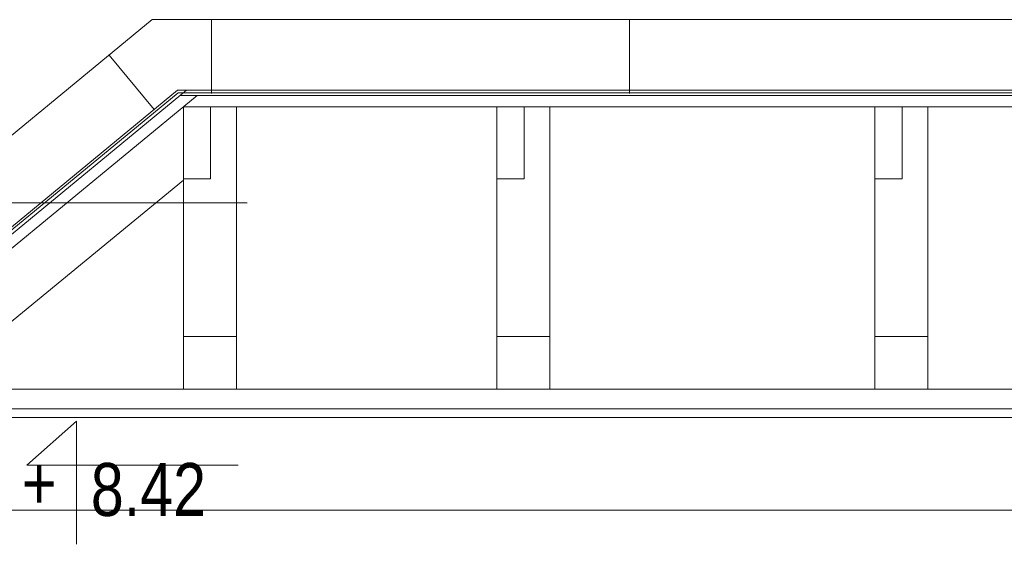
# Model space of a CAD drawing. Header units: millimetres. Extents: x -573548 to 674770, y -246895 to -89040.
# Tile 129 of 199: x 81782 to 84569, y -189947 to -188438. Entities that reach past the tile are written whole.
import ezdxf

# ---------------------------------------------------------------- set-up
doc = ezdxf.new("R2010")
doc.units = ezdxf.units.MM
for name, color, linetype, lineweight in [('A-WYSOKOSCI_Nr_pióra__7', 8, 'Continuous', 9), ('A_izolacje_Nr_pióra__1', 8, 'Continuous', 9), ('A_izolacje_Nr_pióra__6', 8, 'Continuous', 9), ('A_warstwy_Nr_pióra__8', 8, 'Continuous', 9), ('A_widok_Nr_pióra__1', 8, 'Continuous', 9), ('A_więźba_Nr_pióra__2', 8, 'Continuous', 9), ('A_więźba_Nr_pióra__41', 8, 'Continuous', 9), ('AO-RZEDNE_Nr_pióra__2', 8, 'Continuous', 9), ('AO-RZEDNE_Nr_pióra__61', 8, 'Continuous', 9), ('instalacje odgromowe_Nr_pióra__1', 8, 'Continuous', 9), ('krokwie_Nr_pióra__1', 8, 'Continuous', 9)]:
    doc.layers.add(name, color=color, linetype=linetype, lineweight=lineweight)
doc.styles.add('STYL_AUTOMATYCZNY_5', font='arial.ttf', dxfattribs={"width": 0.8})

# ---------------------------------------------------------------- blocks, each defined once
blk = doc.blocks.new('A$C685D2BB2')
at = {"layer": 'A-WYSOKOSCI_Nr_pióra__7'}
blk.add_line((4265.9, 13940.8), (3028.4, 13940.8), dxfattribs=at)
at = {"layer": 'A_izolacje_Nr_pióra__1'}
for p, q in [((2524, 12987.2), (4068.2, 14259.3)), ((4068.2, 14259.3), (13291.3, 14259.3))]:
    blk.add_line(p, q, dxfattribs=at)
at = {"layer": 'A_izolacje_Nr_pióra__6'}
for points in [[(2528.3, 12981.9), (4070, 14251.8)], [(4070, 14251.8), (13282.1, 14251.8)]]:
    blk.add_lwpolyline(points, dxfattribs=at)
at = {"layer": 'A_warstwy_Nr_pióra__8'}
blk.add_line((10074.4, 13357.3), (3385.3, 13357.3), dxfattribs=at)
at = {"layer": 'A_widok_Nr_pióra__1'}
blk.add_line((9874.4, 13070.1), (3016.4, 13070.1), dxfattribs=at)
at = {"layer": 'A_więźba_Nr_pióra__2'}
for p, q in [((2534.3, 12974.7), (4093.7, 14259.3)), ((2553.5, 12951.3), (4123.8, 14244.3)), ((4075.4, 14244.3), (13336.9, 14244.3)), ((4085, 14212.3), (13298.1, 14212.3)), ((2804.4, 12950.6), (4085, 14005)), ((10074.4, 13412.3), (3381.6, 13412.3)), ((10024.4, 13332.3), (3328, 13332.3))]:
    blk.add_line(p, q, dxfattribs=at)
at = {"layer": 'A_więźba_Nr_pióra__41'}
for points in [[(4085, 14212.3), (4162.1, 14212.3), (4162.1, 14008.9), (4085, 14008.9)], [(4972.1, 14212.3), (5049.2, 14212.3), (5049.2, 14008.9), (4972.1, 14008.9)], [(6042.1, 14212.3), (6119.2, 14212.3), (6119.2, 14008.9), (6042.1, 14008.9)], [(4085, 13562.3), (4235, 13562.3), (4235, 13412.3), (4085, 13412.3)], [(4972.1, 13562.3), (5122.1, 13562.3), (5122.1, 13412.3), (4972.1, 13412.3)], [(6042.1, 13562.3), (6192.1, 13562.3), (6192.1, 13412.3), (6042.1, 13412.3)]]:
    blk.add_lwpolyline(points, close=True, dxfattribs=at)
at = {"layer": 'AO-RZEDNE_Nr_pióra__2'}
blk.add_lwpolyline([(3782.4, 12973.9), (3782.4, 13322.3), (3642, 13197.2), (4239.7, 13197.2)], dxfattribs=at)
at = {"layer": 'instalacje odgromowe_Nr_pióra__1'}
for p, q in [((2447.9, 13183.6), (3996.4, 14459.3)), ((3996.4, 14459.3), (6642.1, 14459.3)), ((4164.5, 14459.3), (4164.5, 14250.4)), ((5347.5, 14459.3), (5347.5, 14250.4)), ((4001.9, 14204.7), (3874.8, 14359.1))]:
    blk.add_line(p, q, dxfattribs=at)
at = {"layer": 'krokwie_Nr_pióra__1'}
for p, q in [((4085, 13412.3), (4085, 14212.3)), ((4235, 13412.3), (4235, 14212.3)), ((4972.1, 13412.3), (4972.1, 14212.3)), ((5122.1, 13412.3), (5122.1, 14212.3)), ((6042.1, 13412.3), (6042.1, 14212.3)), ((6192.1, 13412.3), (6192.1, 14212.3))]:
    blk.add_line(p, q, dxfattribs=at)
at = {"layer": 'AO-RZEDNE_Nr_pióra__61', "char_height": 150, "attachment_point": 7, "style": 'STYL_AUTOMATYCZNY_5'}
for s, insert in [('\\A1;{\\pql;\\fArial|b0|i0|c238|p0;\\W0.800000;+}', (3628, 13071.7)), ('\\A1;{\\pql;\\fArial|b0|i0|c238|p0;\\W0.800000;8.42}', (3823, 13051.4))]:
    blk.add_mtext(s, dxfattribs=dict(at, insert=insert))

msp = doc.modelspace()

# ---------------------------------------------------------------- block references
at = {"color": 150}
msp.add_blockref('A$C685D2BB2', (78160.5, -202897.5), dxfattribs=at)

doc.saveas('drawing.dxf')
